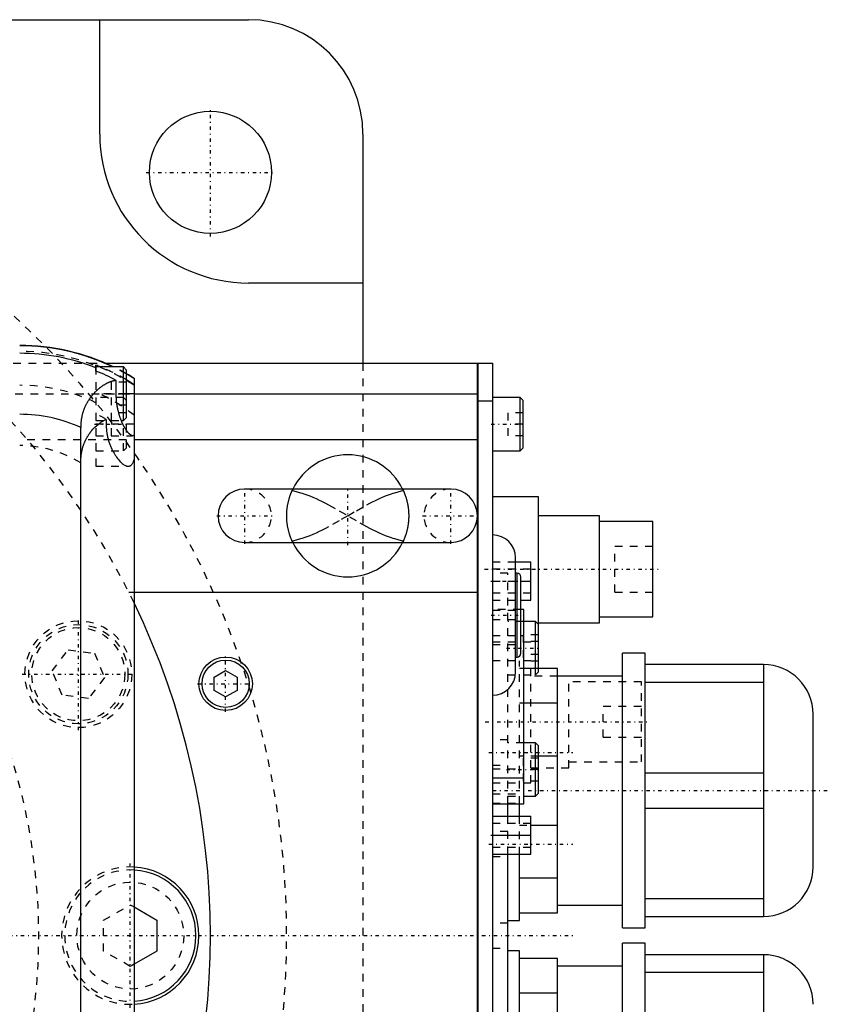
# Model space of a CAD drawing. Extents: x -1056 to 181, y -120 to 120.
# Tile 10 of 10: x 75 to 181, y -9 to 120. Entities that reach past the tile are written whole.
import ezdxf

# ---------------------------------------------------------------- set-up
doc = ezdxf.new("R2010")
doc.units = 0
doc.linetypes.add('CENTER', pattern=[1.5, 0.45, -0.5, 0.05, -0.5])
doc.linetypes.add('DASHED', pattern=[2, 1, -1])
for name, color, linetype in [('AM_0', 7, 'CONTINUOUS'), ('AM_3', 7, 'DASHED'), ('AM_7', 7, 'CENTER')]:
    doc.layers.add(name, color=color, linetype=linetype)

msp = doc.modelspace()

# ---------------------------------------------------------------- linework, layer by layer
at = {"layer": 'AM_0', "color": 7, "linetype": 'CONTINUOUS'}
for p, q in [((-105, 120), (105, 120)), ((85.5, 105), (85.5, 120)), ((120, 105), (120, 75)), ((120, 85.5), (105, 85.5)), ((86.23, 75), (135, 75)), ((135, -75), (135, 75)), ((135, 74.95), (135.05, 74.95)), ((135.05, 75), (137, 75)), ((135.05, 75), (135.05, -75)), ((137, 75), (137, -75)), ((85, 73.97), (85, 74.75)), ((88.6, 74.5), (85, 74.5)), ((89, 74.1), (88.6, 74.5)), ((88.6, 67.5), (88.6, 74.5)), ((89, 67.9), (89, 74.1)), ((87.65, 71), (87.65, 72.74)), ((90, 73.02), (90, -73.02)), ((90, 71), (89, 71)), ((90, 71), (135, 71)), ((135, 69.95), (135.05, 69.95)), ((137, 70), (135.05, 70)), ((140.6, 70.5), (137, 70.5)), ((141, 70.1), (140.6, 70.5)), ((140.6, 63.5), (140.6, 70.5)), ((141, 63.9), (141, 70.1)), ((88.31, 67.5), (88.6, 67.5)), ((88.6, 67.5), (89, 67.9)), ((83, -66.56), (83, 66.56)), ((90, 65), (135, 65)), ((137, 63.5), (140.6, 63.5)), ((140.6, 63.5), (141, 63.9)), ((131.5, 58.5), (104.5, 58.5)), ((143, 57.5), (137, 57.5)), ((143, 35), (143, 57.5)), ((151, 55), (143, 55)), ((151, 41), (151, 55)), ((158, 54.25), (151, 54.25)), ((158, 41.75), (158, 54.25)), ((104.5, 51.5), (131.5, 51.5)), ((140, 34.5), (140, 49.5)), ((140, 48.95), (142, 48.95)), ((142, 43.95), (142, 48.95)), ((140.2, 47.5), (140, 47.5)), ((140.2, 36.5), (140.2, 47.5)), ((140.7, 37), (140.7, 47)), ((140.7, 46.45), (142, 46.45)), ((90, 45), (135, 45)), ((140.7, 43.95), (142, 43.95)), ((141.1, 42.74), (140.7, 42.74)), ((141.1, 17.26), (141.1, 42.74)), ((151, 41.75), (158, 41.75)), ((142.6, 41.17), (141.1, 41.17)), ((143, 40.77), (142.6, 41.17)), ((142.6, 35), (142.6, 41.17)), ((143, 41), (151, 41)), ((140.7, 39.34), (141.1, 39.34)), ((140, 36.5), (140.2, 36.5)), ((157, 37), (154, 37)), ((154, 1), (154, 37)), ((157, 1), (157, 37)), ((145.5, 35), (141.1, 35)), ((145.5, 3), (145.5, 35)), ((172.5, 35.5), (157, 35.5)), ((172.5, 35.5), (172.5, 2.5)), ((100.5, 33.87), (102, 34.73)), ((100.5, 32.13), (100.5, 33.87)), ((102, 34.73), (103.5, 33.87)), ((103.5, 33.87), (103.5, 32.13)), ((154, 34), (145.5, 34)), ((157, 33.2), (172.5, 33.2)), ((102, 31.27), (100.5, 32.13)), ((103.5, 32.13), (102, 31.27)), ((141.1, 30.49), (145.5, 30.49)), ((179, 9), (179, 29)), ((142.6, 25.25), (141.1, 25.25)), ((143, 24.85), (142.6, 25.25)), ((142.6, 18.25), (142.6, 25.25)), ((143, 18.65), (143, 24.85)), ((145.5, 23.51), (143, 23.51)), ((137, 20.66), (141.1, 20.66)), ((172.5, 21.3), (157, 21.3)), ((141.1, 18.25), (142.6, 18.25)), ((142.6, 18.25), (143, 18.65)), ((137, 17.26), (141.1, 17.26)), ((139, 15.67), (139, 17.27)), ((140.5, 15.65), (140.5, 17.26)), ((137, 15.65), (142, 15.65)), ((142, 10.65), (142, 15.65)), ((157, 16.7), (172.5, 16.7)), ((142, 14.49), (145.5, 14.49)), ((137, 13.15), (142, 13.15)), ((137, 10.65), (142, 10.65)), ((139, -14.91), (139, 10.66)), ((140.5, 2), (140.5, 10.65)), ((145.5, 7.51), (140.5, 7.51)), ((145.5, 4), (154, 4)), ((172.5, 4.8), (157, 4.8)), ((90, 3.75), (93, 2.02)), ((140.5, 3), (145.5, 3)), ((93, 2.02), (93, -2.02)), ((139, 2), (140.5, 2)), ((157, 2.5), (172.5, 2.5)), ((154, 1), (157, 1)), ((157, -1), (154, -1)), ((154, -37), (154, -1)), ((157, -37), (157, -1)), ((93, -2.02), (90, -3.75)), ((140.5, -2), (139, -2)), ((140.5, -14.9), (140.5, -2)), ((172.5, -2.5), (157, -2.5)), ((172.5, -2.5), (172.5, -35.5)), ((145.5, -3), (140.5, -3)), ((145.5, -35), (145.5, -3)), ((154, -4), (145.5, -4)), ((157, -4.8), (172.5, -4.8)), ((140.5, -7.51), (145.5, -7.51))]:
    msp.add_line(p, q, dxfattribs=at)
for points in [[(87.65, 72.74, 0), (87.62, 72.74, 0), (87.57, 72.73, 0), (87.52, 72.72, 0), (87.49, 72.72, 0), (87.46, 72.71, 0), (87.41, 72.7, 0), (87.35, 72.69, 0), (87.3, 72.68, 0), (87.24, 72.66, 0), (87.19, 72.65, 0), (87.16, 72.64, 0), (87.13, 72.63, 0), (87.07, 72.61, 0), (87.02, 72.6, 0), (86.96, 72.58, 0), (86.9, 72.56, 0), (86.85, 72.54, 0), (86.82, 72.52, 0), (86.79, 72.51, 0), (86.73, 72.49, 0), (86.67, 72.46, 0), (86.64, 72.45, 0), (86.62, 72.44, 0), (86.56, 72.41, 0), (86.5, 72.39, 0), (86.47, 72.37, 0), (86.44, 72.36, 0), (86.38, 72.33, 0), (86.33, 72.3, 0), (86.27, 72.27, 0), (86.21, 72.23, 0), (86.15, 72.2, 0), (86.12, 72.18, 0), (86.1, 72.17, 0), (86.04, 72.13, 0), (85.98, 72.1, 0), (85.92, 72.06, 0), (85.87, 72.02, 0), (85.81, 71.98, 0), (85.78, 71.96, 0), (85.75, 71.94, 0), (85.69, 71.9, 0), (85.64, 71.86, 0), (85.58, 71.82, 0), (85.52, 71.78, 0), (85.47, 71.73, 0), (85.44, 71.71, 0), (85.41, 71.69, 0), (85.36, 71.64, 0), (85.3, 71.6, 0), (85.25, 71.55, 0), (85.19, 71.5, 0), (85.14, 71.45, 0), (85.11, 71.43, 0), (85.08, 71.4, 0), (85.03, 71.35, 0), (84.97, 71.3, 0), (84.92, 71.25, 0), (84.87, 71.19, 0), (84.81, 71.14, 0), (84.79, 71.11, 0), (84.76, 71.08, 0), (84.71, 71.03, 0), (84.66, 70.97, 0), (84.63, 70.94, 0), (84.6, 70.91, 0), (84.55, 70.85, 0), (84.5, 70.79, 0), (84.48, 70.76, 0), (84.45, 70.73, 0), (84.4, 70.67, 0), (84.35, 70.6, 0), (84.3, 70.54, 0), (84.25, 70.47, 0), (84.2, 70.41, 0), (84.18, 70.37, 0), (84.16, 70.34, 0), (84.11, 70.27, 0), (84.06, 70.2, 0), (84.02, 70.13, 0), (83.97, 70.06, 0), (83.93, 69.99, 0), (83.9, 69.95, 0), (83.88, 69.91, 0), (83.84, 69.84, 0), (83.8, 69.76, 0), (83.75, 69.69, 0), (83.71, 69.61, 0), (83.67, 69.53, 0), (83.66, 69.5, 0), (83.64, 69.46, 0), (83.6, 69.38, 0), (83.56, 69.3, 0), (83.53, 69.22, 0), (83.49, 69.13, 0), (83.46, 69.05, 0), (83.44, 69.01, 0), (83.43, 68.97, 0), (83.39, 68.89, 0), (83.36, 68.8, 0), (83.34, 68.72, 0), (83.31, 68.63, 0), (83.28, 68.54, 0), (83.27, 68.5, 0), (83.25, 68.46, 0), (83.23, 68.37, 0), (83.21, 68.28, 0), (83.2, 68.23, 0), (83.18, 68.19, 0), (83.16, 68.1, 0), (83.14, 68.01, 0), (83.13, 67.96, 0), (83.13, 67.91, 0), (83.11, 67.82, 0), (83.09, 67.73, 0), (83.08, 67.64, 0), (83.06, 67.55, 0), (83.05, 67.45, 0), (83.05, 67.41, 0), (83.04, 67.36, 0), (83.03, 67.27, 0), (83.02, 67.17, 0), (83.02, 67.08, 0), (83.01, 66.99, 0), (83.01, 66.89, 0), (83.01, 66.85, 0), (83, 66.8, 0), (83, 66.7, 0), (83, 66.61, 0), (83, 66.56, 0)], [(89.8, 65.5, 0), (89.79, 65.5, 0), (89.77, 65.5, 0), (89.75, 65.5, 0), (89.74, 65.5, 0), (89.73, 65.51, 0), (89.71, 65.51, 0), (89.7, 65.52, 0), (89.68, 65.52, 0), (89.66, 65.53, 0), (89.63, 65.54, 0), (89.62, 65.55, 0), (89.61, 65.55, 0), (89.59, 65.56, 0), (89.57, 65.57, 0), (89.55, 65.59, 0), (89.53, 65.6, 0), (89.5, 65.62, 0), (89.49, 65.63, 0), (89.48, 65.64, 0), (89.46, 65.65, 0), (89.43, 65.67, 0), (89.42, 65.68, 0), (89.41, 65.69, 0), (89.39, 65.72, 0), (89.36, 65.74, 0), (89.35, 65.75, 0), (89.34, 65.76, 0), (89.31, 65.79, 0), (89.29, 65.81, 0), (89.26, 65.84, 0), (89.24, 65.87, 0), (89.21, 65.9, 0), (89.2, 65.92, 0), (89.18, 65.93, 0), (89.16, 65.96, 0), (89.13, 66, 0), (89.11, 66.03, 0), (89.08, 66.06, 0), (89.05, 66.1, 0), (89.04, 66.12, 0), (89.03, 66.14, 0), (89, 66.17, 0), (88.97, 66.21, 0), (88.95, 66.25, 0), (88.92, 66.29, 0), (88.89, 66.34, 0), (88.88, 66.36, 0), (88.87, 66.38, 0), (88.84, 66.42, 0), (88.81, 66.47, 0), (88.79, 66.51, 0), (88.76, 66.56, 0), (88.73, 66.6, 0), (88.72, 66.63, 0), (88.71, 66.65, 0), (88.68, 66.7, 0), (88.66, 66.75, 0), (88.63, 66.8, 0), (88.6, 66.85, 0), (88.58, 66.9, 0), (88.57, 66.93, 0), (88.55, 66.95, 0), (88.53, 67, 0), (88.5, 67.06, 0), (88.49, 67.08, 0), (88.48, 67.11, 0), (88.45, 67.16, 0), (88.43, 67.22, 0), (88.42, 67.25, 0), (88.41, 67.28, 0), (88.38, 67.33, 0), (88.36, 67.39, 0), (88.33, 67.45, 0), (88.31, 67.51, 0), (88.28, 67.57, 0), (88.27, 67.6, 0), (88.26, 67.63, 0), (88.24, 67.69, 0), (88.21, 67.76, 0), (88.19, 67.82, 0), (88.17, 67.89, 0), (88.15, 67.95, 0), (88.13, 67.99, 0), (88.12, 68.02, 0), (88.1, 68.09, 0), (88.08, 68.16, 0), (88.06, 68.23, 0), (88.04, 68.3, 0), (88.02, 68.37, 0), (88.01, 68.41, 0), (88, 68.44, 0), (87.98, 68.52, 0), (87.96, 68.59, 0), (87.94, 68.66, 0), (87.92, 68.74, 0), (87.9, 68.81, 0), (87.89, 68.85, 0), (87.88, 68.89, 0), (87.87, 68.96, 0), (87.85, 69.04, 0), (87.84, 69.12, 0), (87.82, 69.2, 0), (87.81, 69.27, 0), (87.8, 69.31, 0), (87.79, 69.35, 0), (87.78, 69.43, 0), (87.77, 69.51, 0), (87.76, 69.55, 0), (87.75, 69.59, 0), (87.74, 69.67, 0), (87.73, 69.75, 0), (87.73, 69.79, 0), (87.72, 69.83, 0), (87.71, 69.91, 0), (87.7, 69.99, 0), (87.69, 70.07, 0), (87.69, 70.15, 0), (87.68, 70.24, 0), (87.68, 70.28, 0), (87.67, 70.32, 0), (87.67, 70.4, 0), (87.66, 70.48, 0), (87.66, 70.56, 0), (87.66, 70.64, 0), (87.65, 70.72, 0), (87.65, 70.76, 0), (87.65, 70.8, 0), (87.65, 70.88, 0), (87.65, 70.96, 0), (87.65, 71, 0)], [(90, 65.59, 0), (89.97, 65.56, 0), (89.9, 65.52, 0), (89.84, 65.5, 0), (89.8, 65.5, 0)]]:
    msp.add_polyline3d(points, dxfattribs=at)
for centre, radius in [((100, 100), 8), ((102, 33), 3.5), ((102, 33), 3.1)]:
    msp.add_circle(centre, radius, dxfattribs=at)
for centre, radius, start, end in [((105, 105), 15, 0, 90), ((105, 105), 19.5, 180, 270), ((75, 49), 28.32, 64.2138, 90), ((75, 49), 28.28, 64.3897, 90), ((75, 49), 27.29, 68.5078, 90), ((75, 49), 27.62, 67.3898, 68.7759), ((75, 49), 26.9, 61.9504, 68.176), ((75, 49), 28.32, 58.0174, 60.3731), ((75, 49), 28.28, 57.9645, 60.3249), ((75, 49), 27.62, 57.1102, 59.5476), ((75, 49), 19.3, 65.5117, 90), ((118, 55), 8, 25.9445, 154.0555), ((104.5, 55), 3.5, 90, 270), ((131.5, 55), 3.5, 270, 90), ((137, 49.5), 3, 0, 90), ((118, 55), 8, 205.9445, 334.0555), ((140.2, 47), 0.5, 0, 90), ((0, 0), 100, 334.1581, 25.8419), ((140.2, 37), 0.5, 270, 0), ((172.5, 29), 6.5, 0, 90), ((137, 34.5), 3, 270, 0), ((89.5, 0), 9, 273.1847, 86.8153), ((89.5, 0), 8.6, 273.333, 86.667), ((172.5, 9), 6.5, 270, 0), ((172.5, -9), 6.5, 0, 90)]:
    msp.add_arc(centre, radius, start, end, dxfattribs=at)
at = {"layer": 'AM_3', "color": 6, "linetype": 'DASHED'}
for p, q in [((66.14, 75), (86.23, 75)), ((120, 75), (120, -75)), ((85, 74.5), (85, 61.5)), ((87, 72.5), (87, 69.5)), ((89, 72.5), (87, 72.5)), ((70.42, 71), (90, 71)), ((89, 71), (85, 71)), ((88.6, 70.5), (85, 70.5)), ((89, 70.1), (88.6, 70.5)), ((89, 69.5), (87, 69.5)), ((87, 68.5), (87, 65.5)), ((89, 68.5), (87, 68.5)), ((139, 68.5), (139, 65.5)), ((141, 68.5), (139, 68.5)), ((85, 67.5), (88.31, 67.5)), ((86.34, 67.64), (86.34, 67)), ((88.6, 63.5), (88.6, 67.5)), ((89, 63.9), (89, 67.9)), ((90, 67), (85, 67)), ((141, 67), (139, 67)), ((75.99, 65), (90, 65)), ((85, 65.5), (89.8, 65.5)), ((141, 65.5), (139, 65.5)), ((85, 63.5), (88.6, 63.5)), ((88.6, 63.5), (89, 63.9)), ((85, 61.5), (89.23, 61.5)), ((158, 51), (153, 51)), ((153, 45), (153, 51)), ((137, 48.95), (140, 48.95)), ((142, 48), (137, 48)), ((139, 47.5), (137, 47.5)), ((137, 46.45), (140.7, 46.45)), ((139, 17.27), (139, 47.5)), ((89.3, 45), (90, 45)), ((137, 44.9), (142, 44.9)), ((137, 43.95), (140.7, 43.95)), ((153, 45), (158, 45)), ((140.7, 42.74), (137, 42.74)), ((137, 42.63), (141.1, 42.63)), ((137, 41.42), (141.1, 41.42)), ((141.1, 41.17), (139, 41.17)), ((137, 39.34), (140.7, 39.34)), ((141, 39.4), (141, 35.94)), ((143, 39.4), (141, 39.4)), ((79.25, 34.7), (81.36, 37.45)), ((81.36, 37.45), (84.8, 37)), ((137, 38.5), (143, 38.5)), ((137, 38.13), (141.1, 38.13)), ((143, 38.54), (141, 38.54)), ((84.8, 37), (86.12, 33.8)), ((143, 36.81), (141, 36.81)), ((142, 36), (137, 36)), ((140.5, 17.26), (140.5, 36)), ((141.1, 35), (140.5, 35)), ((143, 35.94), (141, 35.94)), ((142, 20), (142, 36)), ((142.6, 34.17), (142.6, 35)), ((143, 34.57), (143, 35)), ((80.58, 31.5), (79.25, 34.7)), ((86.12, 33.8), (84.01, 31.05)), ((139, 34.17), (142.6, 34.17)), ((145.5, 34), (142, 34)), ((142.6, 34.17), (143, 34.57)), ((147, 22), (147, 34)), ((156.5, 33.25), (147, 33.25)), ((156.5, 22.75), (156.5, 33.25)), ((84.01, 31.05), (80.58, 31.5)), ((140.5, 30.49), (141.1, 30.49)), ((156.5, 30), (151.5, 30)), ((151.5, 26), (151.5, 30)), ((151.5, 26), (156.5, 26)), ((139, 25.65), (137, 25.65)), ((141.1, 25.25), (139, 25.25)), ((143, 23.51), (140.5, 23.51)), ((143, 23.25), (141, 23.25)), ((141, 23.25), (141, 20.25)), ((137, 22.35), (139, 22.35)), ((142, 22), (147, 22)), ((147, 22.75), (156.5, 22.75)), ((137, 21.87), (141.1, 21.87)), ((143, 21.75), (141, 21.75)), ((137, 20), (142, 20)), ((143, 20.25), (141, 20.25)), ((137, 18.58), (141.1, 18.58)), ((139, 18.25), (141.1, 18.25)), ((137, 17.37), (141.1, 17.37)), ((139, 10.66), (139, 15.67)), ((140.5, 10.65), (140.5, 15.65)), ((142, 14.7), (137, 14.7)), ((140.5, 14.49), (142, 14.49)), ((139, 13.65), (137, 13.65)), ((137, 11.6), (142, 11.6)), ((137, 10.35), (139, 10.35)), ((86, 2.02), (89.5, 4.04)), ((89.5, 4.04), (90, 3.75)), ((86, -2.02), (86, 2.02)), ((139, 1.65), (137, 1.65)), ((89.5, -4.04), (86, -2.02)), ((137, -1.65), (139, -1.65)), ((90, -3.75), (89.5, -4.04))]:
    msp.add_line(p, q, dxfattribs=at)
for points in [[(83, 61.92, 0), (83, 62.15, 0), (83.01, 62.41, 0), (83.02, 62.48, 0), (83.02, 62.55, 0), (83.03, 62.59, 0), (83.03, 62.63, 0), (83.04, 62.7, 0), (83.04, 62.77, 0), (83.05, 62.85, 0), (83.06, 62.92, 0), (83.07, 62.99, 0), (83.07, 63.03, 0), (83.08, 63.07, 0), (83.09, 63.14, 0), (83.1, 63.21, 0), (83.11, 63.25, 0), (83.11, 63.28, 0), (83.13, 63.36, 0), (83.14, 63.43, 0), (83.15, 63.46, 0), (83.16, 63.5, 0), (83.17, 63.57, 0), (83.19, 63.64, 0), (83.21, 63.71, 0), (83.22, 63.78, 0), (83.24, 63.86, 0), (83.25, 63.89, 0), (83.26, 63.93, 0), (83.28, 63.99, 0), (83.3, 64.06, 0), (83.32, 64.13, 0), (83.35, 64.2, 0), (83.37, 64.27, 0), (83.38, 64.3, 0), (83.39, 64.33, 0), (83.42, 64.4, 0), (83.44, 64.47, 0), (83.47, 64.53, 0), (83.49, 64.6, 0), (83.52, 64.66, 0), (83.54, 64.69, 0), (83.55, 64.72, 0), (83.58, 64.79, 0), (83.61, 64.85, 0), (83.64, 64.91, 0), (83.67, 64.97, 0), (83.7, 65.03, 0), (83.71, 65.06, 0), (83.73, 65.09, 0), (83.76, 65.15, 0), (83.79, 65.21, 0), (83.83, 65.27, 0), (83.86, 65.33, 0), (83.89, 65.39, 0), (83.91, 65.42, 0), (83.93, 65.45, 0), (83.96, 65.5, 0), (84, 65.56, 0), (84.02, 65.59, 0), (84.04, 65.61, 0), (84.07, 65.67, 0), (84.11, 65.72, 0), (84.13, 65.75, 0), (84.15, 65.78, 0), (84.19, 65.83, 0), (84.22, 65.88, 0), (84.26, 65.93, 0), (84.3, 65.98, 0), (84.34, 66.03, 0), (84.36, 66.06, 0), (84.38, 66.08, 0), (84.42, 66.13, 0), (84.46, 66.18, 0), (84.6, 66.34, 0), (84.86, 66.6, 0), (85.11, 66.84, 0), (85.38, 67.05, 0), (85.51, 67.15, 0), (85.65, 67.25, 0), (85.92, 67.42, 0), (86.2, 67.57, 0), (86.34, 67.64, 0)], [(86.34, 67, 0), (86.34, 66.96, 0), (86.34, 66.88, 0), (86.34, 66.79, 0), (86.34, 66.75, 0), (86.34, 66.71, 0), (86.35, 66.63, 0), (86.35, 66.54, 0), (86.36, 66.46, 0), (86.36, 66.37, 0), (86.37, 66.29, 0), (86.38, 66.25, 0), (86.38, 66.21, 0), (86.39, 66.12, 0), (86.4, 66.04, 0), (86.41, 65.95, 0), (86.42, 65.87, 0), (86.44, 65.79, 0), (86.44, 65.75, 0), (86.45, 65.71, 0), (86.47, 65.62, 0), (86.48, 65.54, 0), (86.49, 65.5, 0)], [(86.49, 65.5, 0), (86.5, 65.44, 0), (86.53, 65.31, 0), (86.56, 65.19, 0), (86.58, 65.13, 0), (86.59, 65.07, 0), (86.63, 64.95, 0), (86.66, 64.83, 0), (86.7, 64.71, 0), (86.73, 64.6, 0), (86.77, 64.48, 0), (86.79, 64.43, 0), (86.82, 64.37, 0), (86.86, 64.26, 0), (86.9, 64.15, 0), (86.94, 64.04, 0), (86.99, 63.94, 0), (87.04, 63.84, 0), (87.06, 63.79, 0), (87.08, 63.74, 0), (87.13, 63.64, 0), (87.18, 63.54, 0), (87.2, 63.5, 0)], [(87.2, 63.5, 0), (87.26, 63.4, 0), (87.37, 63.2, 0), (87.48, 63.02, 0), (87.53, 62.93, 0), (87.59, 62.84, 0), (87.71, 62.67, 0), (87.83, 62.51, 0), (87.95, 62.36, 0), (88.07, 62.22, 0), (88.19, 62.09, 0), (88.25, 62.03, 0), (88.31, 61.98, 0), (88.43, 61.87, 0), (88.55, 61.78, 0), (88.66, 61.7, 0), (88.78, 61.63, 0), (88.89, 61.58, 0), (88.94, 61.56, 0), (88.99, 61.54, 0), (89.09, 61.51, 0), (89.19, 61.5, 0), (89.23, 61.5, 0)], [(89.23, 61.5, 0), (89.26, 61.5, 0), (89.31, 61.51, 0), (89.37, 61.52, 0), (89.39, 61.52, 0), (89.42, 61.53, 0), (89.47, 61.55, 0), (89.52, 61.58, 0), (89.57, 61.61, 0), (89.62, 61.65, 0), (89.66, 61.69, 0), (89.69, 61.72, 0), (89.71, 61.74, 0), (89.75, 61.8, 0), (89.79, 61.86, 0), (89.83, 61.93, 0), (89.86, 62, 0), (89.9, 62.08, 0), (89.91, 62.12, 0), (89.93, 62.16, 0), (89.96, 62.25, 0), (89.99, 62.34, 0), (90, 62.39, 0)], [(110.81, 51.5, 0), (110.81, 51.5, 0), (110.8, 51.5, 0), (110.8, 51.51, 0), (110.8, 51.51, 0), (110.8, 51.51, 0), (110.79, 51.52, 0), (110.79, 51.54, 0), (110.78, 51.55, 0), (110.77, 51.57, 0), (110.76, 51.59, 0), (110.76, 51.6, 0), (110.75, 51.61, 0), (110.74, 51.64, 0), (110.73, 51.67, 0), (110.71, 51.7, 0), (110.7, 51.73, 0), (110.68, 51.77, 0), (110.67, 51.79, 0), (110.66, 51.81, 0), (110.65, 51.85, 0), (110.63, 51.9, 0), (110.62, 51.92, 0), (110.61, 51.94, 0), (110.59, 51.99, 0), (110.56, 52.05, 0), (110.55, 52.08, 0), (110.54, 52.1, 0), (110.52, 52.16, 0), (110.5, 52.23, 0), (110.47, 52.29, 0), (110.45, 52.36, 0), (110.43, 52.43, 0), (110.41, 52.46, 0), (110.4, 52.5, 0), (110.38, 52.57, 0), (110.35, 52.65, 0), (110.33, 52.73, 0), (110.31, 52.81, 0), (110.28, 52.89, 0), (110.27, 52.93, 0), (110.26, 52.97, 0), (110.24, 53.06, 0), (110.22, 53.15, 0), (110.2, 53.24, 0), (110.18, 53.33, 0), (110.16, 53.42, 0), (110.15, 53.47, 0), (110.14, 53.52, 0), (110.12, 53.62, 0), (110.1, 53.71, 0), (110.09, 53.81, 0), (110.07, 53.91, 0), (110.06, 54.01, 0), (110.06, 54.06, 0), (110.05, 54.11, 0), (110.04, 54.22, 0), (110.03, 54.32, 0), (110.02, 54.42, 0), (110.01, 54.53, 0), (110.01, 54.63, 0), (110.01, 54.68, 0), (110, 54.74, 0), (110, 54.84, 0), (110, 54.95, 0), (110, 55, 0), (110, 55.05, 0), (110, 55.16, 0), (110, 55.26, 0), (110.01, 55.32, 0), (110.01, 55.37, 0), (110.01, 55.47, 0), (110.02, 55.58, 0), (110.03, 55.68, 0), (110.04, 55.78, 0), (110.05, 55.89, 0), (110.06, 55.94, 0), (110.06, 55.99, 0), (110.07, 56.09, 0), (110.09, 56.19, 0), (110.1, 56.29, 0), (110.12, 56.38, 0), (110.14, 56.48, 0), (110.15, 56.53, 0), (110.16, 56.57, 0), (110.18, 56.67, 0), (110.2, 56.76, 0), (110.22, 56.85, 0), (110.24, 56.94, 0), (110.26, 57.02, 0), (110.27, 57.07, 0), (110.28, 57.11, 0), (110.31, 57.19, 0), (110.33, 57.27, 0), (110.35, 57.35, 0), (110.38, 57.43, 0), (110.4, 57.5, 0), (110.41, 57.54, 0), (110.43, 57.57, 0), (110.45, 57.64, 0), (110.47, 57.71, 0), (110.5, 57.77, 0), (110.52, 57.84, 0), (110.54, 57.89, 0), (110.55, 57.92, 0), (110.56, 57.95, 0), (110.59, 58, 0), (110.61, 58.06, 0), (110.62, 58.08, 0), (110.63, 58.1, 0), (110.65, 58.15, 0), (110.66, 58.19, 0), (110.67, 58.21, 0), (110.68, 58.23, 0), (110.7, 58.27, 0), (110.71, 58.3, 0), (110.73, 58.33, 0), (110.74, 58.36, 0), (110.75, 58.39, 0), (110.76, 58.4, 0), (110.76, 58.41, 0), (110.77, 58.43, 0), (110.78, 58.45, 0), (110.79, 58.46, 0), (110.79, 58.48, 0), (110.8, 58.49, 0), (110.8, 58.49, 0), (110.8, 58.49, 0), (110.8, 58.5, 0), (110.81, 58.5, 0), (110.81, 58.5, 0)], [(110.72, 58.31, 0), (110.94, 58.27, 0), (111.39, 58.16, 0), (111.82, 58.03, 0), (112.03, 57.97, 0), (112.24, 57.9, 0), (112.64, 57.76, 0), (113.04, 57.61, 0), (113.44, 57.44, 0), (113.85, 57.26, 0), (114.26, 57.07, 0), (114.46, 56.97, 0), (114.67, 56.87, 0), (115.08, 56.66, 0), (115.48, 56.44, 0), (116.87, 55.66, 0), (118, 55, 0)], [(118, 55, 0), (119.13, 55.66, 0), (120.52, 56.44, 0), (120.92, 56.66, 0), (121.33, 56.87, 0), (121.54, 56.97, 0), (121.74, 57.07, 0), (122.15, 57.26, 0), (122.56, 57.44, 0), (122.96, 57.61, 0), (123.36, 57.76, 0), (123.76, 57.9, 0), (123.97, 57.97, 0), (124.18, 58.03, 0), (124.61, 58.16, 0), (125.06, 58.27, 0), (125.28, 58.31, 0)], [(125.19, 58.5, 0), (125.19, 58.5, 0), (125.2, 58.5, 0), (125.2, 58.49, 0), (125.2, 58.49, 0), (125.2, 58.49, 0), (125.21, 58.48, 0), (125.21, 58.46, 0), (125.22, 58.45, 0), (125.23, 58.43, 0), (125.24, 58.41, 0), (125.24, 58.4, 0), (125.25, 58.39, 0), (125.26, 58.36, 0), (125.27, 58.33, 0), (125.29, 58.3, 0), (125.3, 58.27, 0), (125.32, 58.23, 0), (125.33, 58.21, 0), (125.34, 58.19, 0), (125.35, 58.15, 0), (125.37, 58.1, 0), (125.38, 58.08, 0), (125.39, 58.06, 0), (125.41, 58.01, 0), (125.44, 57.95, 0), (125.45, 57.92, 0), (125.46, 57.9, 0), (125.48, 57.84, 0), (125.5, 57.77, 0), (125.53, 57.71, 0), (125.55, 57.64, 0), (125.57, 57.57, 0), (125.59, 57.54, 0), (125.6, 57.5, 0), (125.62, 57.43, 0), (125.65, 57.35, 0), (125.67, 57.27, 0), (125.69, 57.19, 0), (125.72, 57.11, 0), (125.73, 57.07, 0), (125.74, 57.03, 0), (125.76, 56.94, 0), (125.78, 56.85, 0), (125.8, 56.76, 0), (125.82, 56.67, 0), (125.84, 56.58, 0), (125.85, 56.53, 0), (125.86, 56.48, 0), (125.88, 56.38, 0), (125.9, 56.29, 0), (125.91, 56.19, 0), (125.93, 56.09, 0), (125.94, 55.99, 0), (125.94, 55.94, 0), (125.95, 55.89, 0), (125.96, 55.78, 0), (125.97, 55.68, 0), (125.98, 55.58, 0), (125.99, 55.47, 0), (125.99, 55.37, 0), (125.99, 55.32, 0), (126, 55.26, 0), (126, 55.16, 0), (126, 55.05, 0), (126, 55, 0), (126, 54.95, 0), (126, 54.84, 0), (126, 54.74, 0), (125.99, 54.68, 0), (125.99, 54.63, 0), (125.99, 54.53, 0), (125.98, 54.42, 0), (125.97, 54.32, 0), (125.96, 54.22, 0), (125.95, 54.11, 0), (125.94, 54.06, 0), (125.94, 54.01, 0), (125.93, 53.91, 0), (125.91, 53.81, 0), (125.9, 53.71, 0), (125.88, 53.62, 0), (125.86, 53.52, 0), (125.85, 53.47, 0), (125.84, 53.43, 0), (125.82, 53.33, 0), (125.8, 53.24, 0), (125.78, 53.15, 0), (125.76, 53.06, 0), (125.74, 52.98, 0), (125.73, 52.93, 0), (125.72, 52.89, 0), (125.69, 52.81, 0), (125.67, 52.73, 0), (125.65, 52.65, 0), (125.62, 52.57, 0), (125.6, 52.5, 0), (125.59, 52.46, 0), (125.57, 52.43, 0), (125.55, 52.36, 0), (125.53, 52.29, 0), (125.5, 52.23, 0), (125.48, 52.16, 0), (125.46, 52.11, 0), (125.45, 52.08, 0), (125.44, 52.05, 0), (125.41, 52, 0), (125.39, 51.94, 0), (125.38, 51.92, 0), (125.37, 51.9, 0), (125.35, 51.85, 0), (125.34, 51.81, 0), (125.33, 51.79, 0), (125.32, 51.77, 0), (125.3, 51.73, 0), (125.29, 51.7, 0), (125.27, 51.67, 0), (125.26, 51.64, 0), (125.25, 51.61, 0), (125.24, 51.6, 0), (125.24, 51.59, 0), (125.23, 51.57, 0), (125.22, 51.55, 0), (125.21, 51.54, 0), (125.21, 51.52, 0), (125.2, 51.51, 0), (125.2, 51.51, 0), (125.2, 51.51, 0), (125.2, 51.5, 0), (125.19, 51.5, 0), (125.19, 51.5, 0)], [(118, 55, 0), (116.87, 54.34, 0), (115.48, 53.56, 0), (115.08, 53.34, 0), (114.67, 53.13, 0), (114.46, 53.03, 0), (114.26, 52.93, 0), (113.85, 52.74, 0), (113.44, 52.56, 0), (113.04, 52.39, 0), (112.64, 52.24, 0), (112.24, 52.1, 0), (112.03, 52.03, 0), (111.82, 51.97, 0), (111.39, 51.84, 0), (110.94, 51.73, 0), (110.72, 51.69, 0)], [(125.28, 51.69, 0), (125.06, 51.73, 0), (124.61, 51.84, 0), (124.18, 51.97, 0), (123.97, 52.03, 0), (123.76, 52.1, 0), (123.36, 52.24, 0), (122.96, 52.39, 0), (122.56, 52.56, 0), (122.15, 52.74, 0), (121.74, 52.93, 0), (121.54, 53.03, 0), (121.33, 53.13, 0), (120.92, 53.34, 0), (120.52, 53.56, 0), (119.13, 54.34, 0), (118, 55, 0)]]:
    msp.add_polyline3d(points, dxfattribs=at)
for centre, radius in [((82.69, 34.25), 7), ((82.69, 34.25), 6.5), ((82.69, 34.25), 6.1), ((89.5, 0), 7)]:
    msp.add_circle(centre, radius, dxfattribs=at)
for centre, radius, start, end in [((0, 0), 110, 277.8375, 82.1625), ((0, 0), 77.5, 273.9058, 86.0942), ((0, 0), 100, 25.8419, 50.6421), ((75, 49), 27.54, 57.0038, 90), ((75, 49), 27.62, 59.5476, 67.3898), ((75, 49), 28.28, 60.3249, 64.3897), ((75, 49), 28.32, 60.3731, 64.2138), ((75, 49), 23.1, 64.3441, 90), ((75, 49), 24.36, 51.9935, 65.7637), ((75, 49), 21.81, 58.6873, 62.7152), ((75, 49), 15.2, 58.2431, 90), ((104.5, 55), 3.5, 270, 90), ((118, 55), 8, 154.0555, 155.5382), ((118, 55), 8, 24.4618, 25.9445), ((131.5, 55), 3.5, 90, 270), ((118, 55), 8, 204.4618, 205.9445), ((118, 55), 8, 334.0555, 335.5382), ((89.5, 0), 9, 86.8153, 273.1847), ((89.5, 0), 8.6, 86.667, 273.333)]:
    msp.add_arc(centre, radius, start, end, dxfattribs=at)
at = {"layer": 'AM_7', "color": 4, "linetype": 'CENTER'}
for p, q in [((100, 91.6), (100, 108.4)), ((91.6, 100), (108.4, 100)), ((84.8, 71), (89.2, 71)), ((84.8, 67), (89.2, 67)), ((136.8, 67), (141.2, 67)), ((104.5, 51.32), (104.5, 58.68)), ((118, 51.15), (118, 58.85)), ((131.5, 51.32), (131.5, 58.68)), ((100.83, 55), (108.17, 55)), ((127.82, 55), (135.18, 55)), ((135.95, 48), (159.05, 48)), ((136.75, 46.45), (142.25, 46.45)), ((82.69, 26.9), (82.69, 41.6)), ((136.81, 42), (140.88, 42)), ((138.8, 37.67), (143.2, 37.67)), ((102, 29.32), (102, 36.67)), ((75.34, 34.25), (90.04, 34.25)), ((98.33, 33), (105.67, 33)), ((136.03, 28), (157.47, 28)), ((136.5, 24), (147.5, 24)), ((138.8, 21.75), (143.2, 21.75)), ((137, 19), (181, 19)), ((136.75, 13.15), (142.25, 13.15)), ((136.5, 12), (147.5, 12)), ((89.5, -9.45), (89.5, 9.45)), ((-115.5, 0), (147.5, 0))]:
    msp.add_line(p, q, dxfattribs=at)

doc.saveas('drawing.dxf')
